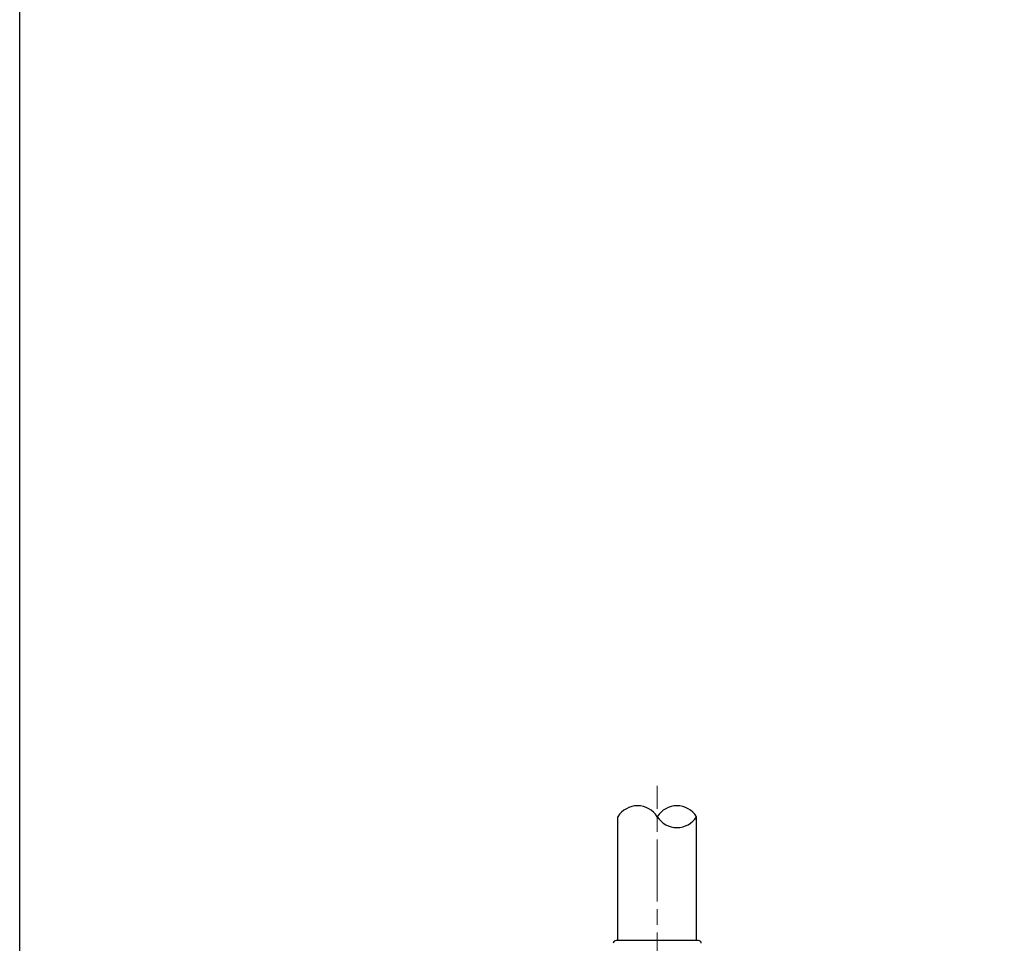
# Model space of a CAD drawing. Header units: inches. Extents: x 0 to 5766, y -2164 to 1330.
# Tile 110 of 217: x 3660 to 3755, y 387 to 477. Entities that reach past the tile are written whole.
import ezdxf

# ---------------------------------------------------------------- set-up
doc = ezdxf.new("R2010")
doc.units = ezdxf.units.IN
doc.header["$MEASUREMENT"] = 0
doc.linetypes.add('AM_ISO08W050x2', pattern=[9, 6, -0.75, 1.5, -0.75])
doc.linetypes.add('CENTER', pattern=[2, 1.25, -0.25, 0.25, -0.25])
doc.layers.add('AM_7', color=4, linetype='CENTER', lineweight=15)

msp = doc.modelspace()

# ---------------------------------------------------------------- linework, layer by layer
for p, q in [((3717.876, 387.337), (3717.876, 399.337)), ((3725.513, 387.337), (3725.513, 399.337)), ((3725.668, 387.337), (3717.72, 387.337))]:
    msp.add_line(p, q)
msp.add_lwpolyline([(3659.828, 203.663), (3659.828, 591.783), (4086.155, 591.783), (4086.155, 203.663)])
msp.add_lwpolyline([(3659.828, 591.783), (4086.155, 591.783), (4086.155, 0), (3659.828, 0)], close=True)
for centre, radius, start, end in [((3719.785, 398.151), 2.248, 31.85797, 148.14203), ((3723.603, 398.151), 2.248, 31.85797, 148.14203), ((3723.603, 400.524), 2.248, 211.85797, 328.14203), ((3717.72, 387.037), 0.3, 90, 175.2432), ((3725.668, 387.037), 0.3, 4.7568, 90)]:
    msp.add_arc(centre, radius, start, end)
at = {"layer": 'AM_7', "linetype": 'AM_ISO08W050x2'}
msp.add_line((3721.694, 364.117), (3721.694, 402.337), dxfattribs=at)

doc.saveas('drawing.dxf')
